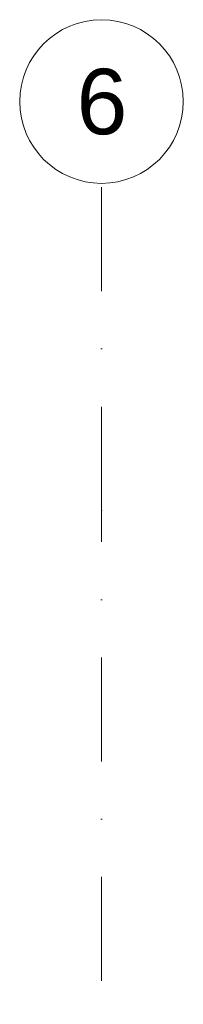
# Model space of a CAD drawing. Header units: millimetres. Extents: x 77315 to 1043159, y -108895 to -47794.
# Tile 74 of 87: x 113712 to 114212, y -92048 to -89040. Entities that reach past the tile are written whole.
import ezdxf

# ---------------------------------------------------------------- set-up
doc = ezdxf.new("R2010")
doc.units = ezdxf.units.MM
doc.header["$MEASUREMENT"] = 0
doc.linetypes.add('Dot & Dashed', pattern=[670.277762, 317.5, -176.388889, 0, -176.388874])
doc.layers.add('Structural - Grid', color=7, linetype='Continuous')
doc.styles.add('STYL_AUTOMATYCZNY_1', font='arial.ttf')

msp = doc.modelspace()

# ---------------------------------------------------------------- linework, layer by layer
at = {"layer": 'Structural - Grid', "linetype": 'Dot & Dashed', "lineweight": 15}
for p, q in [((113962.3, -90539.7), (113962.3, -89539.7)), ((113962.3, -107395.1), (113962.3, -90539.7))]:
    msp.add_line(p, q, dxfattribs=at)
at = {"layer": 'Structural - Grid', "linetype": 'Continuous', "lineweight": 15}
msp.add_circle((113962.3, -89289.7), 250, dxfattribs=at)
at = {"layer": 'Structural - Grid', "linetype": 'Dot & Dashed', "lineweight": 15}
msp.add_point((113962.3, -90539.7), dxfattribs=at)
msp.add_point((113962.3, -90539.7), dxfattribs=at)

# ---------------------------------------------------------------- texts
at = {"layer": 'Structural - Grid', "lineweight": 15, "insert": (113886, -89189.7), "char_height": 200, "attachment_point": 1, "style": 'STYL_AUTOMATYCZNY_1'}
msp.add_mtext('\\A1;{\\pql;\\pt0;\\fArial|b0|i0|c238|p0;\\W1.000000;6}', dxfattribs=at)

doc.saveas('drawing.dxf')
